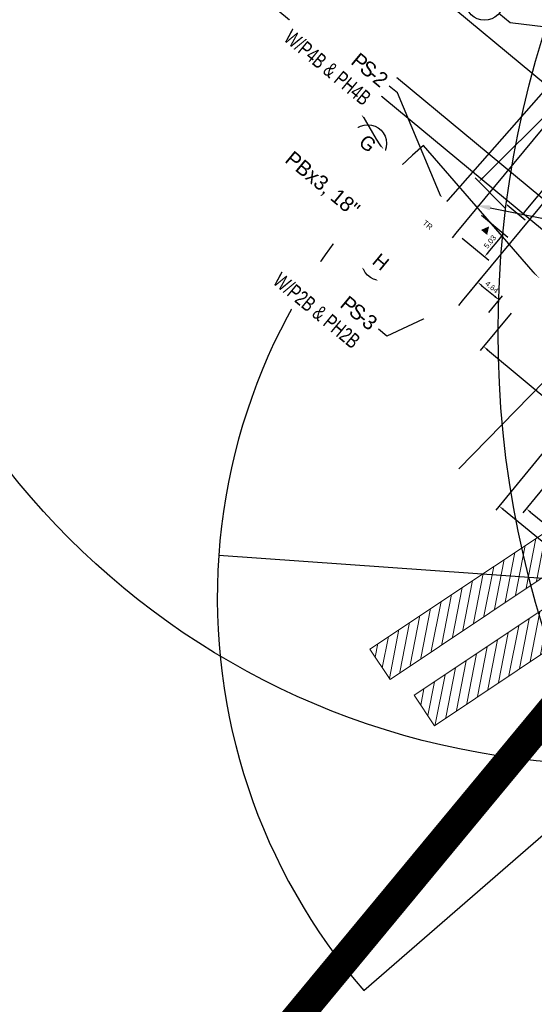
# Model space of a CAD drawing. Header units: feet. Extents: x 1412781 to 1443702, y 318545 to 330146.
# Tile 7 of 75: x 1437926 to 1438012, y 328847 to 329011. Entities that reach past the tile are written whole.
import ezdxf
from ezdxf import colors
from ezdxf.entities.mleader import LeaderData, LeaderLine
from ezdxf.enums import TextEntityAlignment as Align
from ezdxf.math import Vec2, Vec3

# ---------------------------------------------------------------- set-up
doc = ezdxf.new("R2010")
doc.units = ezdxf.units.FT
doc.header["$MEASUREMENT"] = 0
doc.linetypes.add('DASHED2', pattern=[0.375, 0.25, -0.125])
for name, color, linetype in [('MD_P_CLEAR_ZONE', 6, 'Continuous'), ('SG_P_Conduit', 1, 'Continuous'), ('SG_P_Foundation', 61, 'Continuous'), ('SG_P_Heads', 2, 'Continuous'), ('SG_P_Poles', 4, 'Continuous'), ('SG_P_PullBox', 1, 'Continuous'), ('SG_P_Text', 7, 'Continuous'), ('T-CONDUIT-TXT', 4, 'Continuous')]:
    doc.layers.add(name, color=color, linetype=linetype)
for name, color, linetype, plot in [('SC_Scratch2_Stations', 7, 'Continuous', False), ('SC_Scratch3_Clearance', 7, 'Continuous', False), ('SC_Scratch5_Radar', 7, 'Continuous', False), ('SC_Scratch5_Radar_CheckSpeed_Executive_EB', 7, 'Continuous', False)]:
    doc.layers.add(name, color=color, linetype=linetype, plot=plot)
doc.layers.add('SG_P_DetectionZone_Kishler', color=12, linetype='Continuous', lineweight=13)
doc.styles.add('Slanted-Normal', font='font31.shx', dxfattribs={"height": 0.14})
doc.styles.get("Standard").update_dxf_attribs({"font": 'font31.shx'})
doc.dimstyles.new('COEC', dxfattribs={"dimscale": 13.9, "dimtxt": 0.18, "dimasz": 0.18, "dimexe": 0.18, "dimexo": 0.0625, "dimgap": 0.09, "dimtad": 1, "dimzin": 0, "dimdsep": 46, "dimtxsty": 'Standard', "dimcen": 0.09, "dimclrd": 256, "dimclre": 256, "dimclrt": 256, "dimaunit": 1, "dimadec": 4, "dimazin": 0, "dimtfac": 1, "dimtofl": 0, "dimtmove": 0, "dimatfit": 3, "dimfxl": 1, "dimtolj": 1, "dimtzin": 0, "dimlwd": -1, "dimlwe": -1, "dimarcsym": 0})

# ---------------------------------------------------------------- blocks, each defined once
blk = doc.blocks.new('TPB_24 IN')
at = {"layer": 'SG_P_PullBox'}
blk.add_lwpolyline([(1.5, 1.5), (-1.5, 1.5), (-1.5, -1.5), (1.5, -1.5)], close=True, dxfattribs=at)
at = {"layer": 'SG_P_PullBox', "insert": (-1.02, 0.73), "char_height": 1.25, "attachment_point": 1}
blk.add_mtext_dynamic_manual_height_columns('TR', width=2.5032, gutter_width=12.5, heights=[0], dxfattribs=at)
blk = doc.blocks.new('*U1203')
at = {"layer": 'SG_P_DetectionZone_Kishler', "transparency": 33554585}
h = blk.add_hatch(dxfattribs=at)
h.set_pattern_fill('ANSI31', color=247, scale=12)
h.set_pattern_definition([(45, (-1538177.9025, -285495.6852), (-1.0606601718, 1.0606601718), [])])
h.paths.add_polyline_path([(50, 2.76), (-0.02, 3), (-0.01, -3), (50, -3.24)])
at = {"layer": 'SG_P_DetectionZone_Kishler', "flags": 128}
blk.add_lwpolyline([(-0.01, -3), (0.01, 3), (50.01, 2.88), (49.99, -3.24)], close=True, dxfattribs=at)
blk = doc.blocks.new('SGPED')
at = {"layer": 'SG_P_Poles'}
h = blk.add_hatch(color=256, dxfattribs=at)
h.dxf.hatch_style = 1
edge = h.paths.add_edge_path()
edge.add_arc((0, 0), 0.187, -89.2764, 90.7236)
edge.add_arc((0, 0), 0.187, 90.7236, 270.7236)
at = {"layer": 'SG_P_Foundation', "flags": 128}
blk.add_lwpolyline([(1, 1), (-1, 1), (-1, -1), (1, -1)], close=True, dxfattribs=at)
at = {"layer": 'SG_P_Poles'}
blk.add_circle((0, 0), 0.187, dxfattribs=at)
blk = doc.blocks.new('A$C4E5052CF')
at = {"layer": 'SG_P_Heads'}
h = blk.add_hatch(color=256, dxfattribs=at)
edge = h.paths.add_edge_path()
edge.add_line((3.6, 0.56), (3.6, -0.56))
edge.add_ellipse((3.6, 0), major_axis=(-0.396, 0.396), ratio=0.999919, start_angle=134.9979, end_angle=314.9975)
blk.add_line((0, 0), (3.6, 0), dxfattribs=at)
blk = doc.blocks.new('A$C3A81685B')
at = {"layer": 'SG_P_Heads', "linetype": 'Continuous', "lineweight": 13}
for p, q in [((0, 0), (3.5, 0)), ((3.5, 0), (3.5, -3))]:
    blk.add_line(p, q, dxfattribs=at)
at = {"layer": 'SG_P_Heads', "linetype": 'Continuous', "lineweight": 0, "extrusion": (0, 0, -1)}
blk.add_solid([(-4.2, -3), (-2.8, -3), (-3.5, -4.4)], dxfattribs=at)
blk = doc.blocks.new('_TagCircle')
at = {"color": 0, "linetype": 'ByBlock', "lineweight": -2, "transparency": 16777216}
blk.add_circle((0, 0), 0.125, dxfattribs=at)
at = {"layer": 'T-CONDUIT-TXT', "color": 0, "transparency": 16777216}
blk.add_attdef('TAGNUMBER', text='', height=0.09375, dxfattribs=at).set_placement((0, -0.046875), align=Align.CENTER)
blk = doc.blocks.new('*D1119')
at = {"layer": 'Defpoints', "color": 0, "transparency": 16777216}
for p in [(1438019.58, 328946.76), (1438058.82, 328914.7), (1438045.14, 328897.96)]:
    blk.add_point(p, dxfattribs=at)
at = {"layer": 'SC_Scratch2_Stations', "transparency": 16777216}
for p, q in [((1438019.38, 328946.51), (1438005.33, 328929.31)), ((1438006.6, 328929.44), (1438044.45, 328898.53)), ((1438058.62, 328914.46), (1438044.57, 328897.26))]:
    blk.add_line(p, q, dxfattribs=at)
for points in [[(1438006.69, 328929.56), (1438006.5, 328929.33), (1438005.9, 328930.01)], [(1438044.54, 328898.64), (1438044.35, 328898.41), (1438045.14, 328897.96)]]:
    blk.add_solid(points, dxfattribs=at)
at = {"layer": 'SC_Scratch2_Stations', "transparency": 16777216, "insert": (1438026.09, 328914.68), "char_height": 0.9, "attachment_point": 5, "rotation": 320.7564}
blk.add_mtext('\\A1;50.67', dxfattribs=at)
blk = doc.blocks.new('*D1123')
at = {"layer": 'Defpoints', "color": 0, "transparency": 16777216}
for p in [(1438022.51, 328944.37), (1438058.82, 328914.7), (1438046.74, 328899.92)]:
    blk.add_point(p, dxfattribs=at)
at = {"layer": 'SC_Scratch2_Stations', "transparency": 16777216}
for p, q in [((1438022.31, 328944.12), (1438009.86, 328928.89)), ((1438011.13, 328929.01), (1438046.05, 328900.49)), ((1438058.62, 328914.46), (1438046.17, 328899.22))]:
    blk.add_line(p, q, dxfattribs=at)
for points in [[(1438011.22, 328929.13), (1438011.03, 328928.9), (1438010.43, 328929.58)], [(1438046.14, 328900.6), (1438045.95, 328900.37), (1438046.74, 328899.92)]]:
    blk.add_solid(points, dxfattribs=at)
at = {"layer": 'SC_Scratch2_Stations', "transparency": 16777216, "insert": (1438028.91, 328915.65), "char_height": 0.9, "attachment_point": 5, "rotation": 320.7564}
blk.add_mtext('\\A1;46.89', dxfattribs=at)
blk = doc.blocks.new('*D1141')
at = {"layer": 'Defpoints', "color": 0, "transparency": 16777216}
for p in [(1438008.11, 328962.47), (1438053.32, 328924.77), (1438048.48, 328918.97)]:
    blk.add_point(p, dxfattribs=at)
at = {"layer": 'SC_Scratch3_Clearance', "transparency": 16777216}
for p, q in [((1438007.91, 328962.23), (1438002.7, 328955.98)), ((1438003.97, 328956.1), (1438047.79, 328919.54)), ((1438053.12, 328924.53), (1438047.91, 328918.28))]:
    blk.add_line(p, q, dxfattribs=at)
for points in [[(1438004.06, 328956.21), (1438003.87, 328955.98), (1438003.27, 328956.67)], [(1438047.89, 328919.66), (1438047.7, 328919.43), (1438048.48, 328918.97)]]:
    blk.add_solid(points, dxfattribs=at)
at = {"layer": 'SC_Scratch3_Clearance', "transparency": 16777216, "insert": (1438026.45, 328938.51), "char_height": 0.9, "attachment_point": 5, "rotation": 320.171}
blk.add_mtext('\\A1;58.87', dxfattribs=at)
blk = doc.blocks.new('*D1142')
at = {"layer": 'Defpoints', "color": 0, "transparency": 16777216}
for p in [(1438086.64, 329068.05), (1438091.32, 329063.36), (1438007.18, 328979.48)]:
    blk.add_point(p, dxfattribs=at)
at = {"layer": 'SC_Scratch3_Clearance', "transparency": 16777216}
for p, q in [((1438091.1, 329063.58), (1438086.01, 329068.68)), ((1438003.15, 328984.81), (1438086.01, 329067.41)), ((1438006.96, 328979.7), (1438001.87, 328984.81))]:
    blk.add_line(p, q, dxfattribs=at)
for points in [[(1438085.9, 329067.52), (1438086.11, 329067.3), (1438086.64, 329068.05)], [(1438003.04, 328984.91), (1438003.25, 328984.7), (1438002.51, 328984.17)]]:
    blk.add_solid(points, dxfattribs=at)
at = {"layer": 'SC_Scratch3_Clearance', "transparency": 16777216, "insert": (1438043.94, 329026.75), "char_height": 0.9, "attachment_point": 5, "rotation": 44.9114}
blk.add_mtext('\\A1;118.80', dxfattribs=at)
blk = doc.blocks.new('*D1147')
at = {"layer": 'Defpoints', "color": 0, "transparency": 16777216}
for p in [(1438000.41, 328965.06), (1438005.89, 328964.41), (1438003.98, 328962.1)]:
    blk.add_point(p, dxfattribs=at)
at = {"layer": 'SC_Scratch3_Clearance', "transparency": 16777216}
for p, q in [((1438000.61, 328965.3), (1438002.9, 328968.06)), ((1438003.02, 328966.79), (1438005.2, 328964.98)), ((1438004.18, 328962.34), (1438006.47, 328965.1))]:
    blk.add_line(p, q, dxfattribs=at)
for points in [[(1438003.11, 328966.91), (1438002.92, 328966.68), (1438002.32, 328967.37)], [(1438005.3, 328965.1), (1438005.11, 328964.86), (1438005.89, 328964.41)]]:
    blk.add_solid(points, dxfattribs=at)
at = {"layer": 'SC_Scratch3_Clearance', "transparency": 16777216, "insert": (1438004.68, 328966.58), "char_height": 0.9, "attachment_point": 5, "rotation": 320.3513}
blk.add_mtext('\\A1;4.64', dxfattribs=at)
blk = doc.blocks.new('*D1148')
at = {"layer": 'Defpoints', "color": 0, "transparency": 16777216}
for p in [(1438002.69, 328978.78, 0), (1437999.49, 328974.91), (1438006.66, 328975.49)]:
    blk.add_point(p, dxfattribs=at)
at = {"layer": 'SC_Scratch3_Clearance', "transparency": 16777216}
for p, q in [((1438002.93, 328978.58), (1438007.35, 328974.92)), ((1437999.73, 328974.71), (1438004.15, 328971.05)), ((1438004.03, 328972.32), (1438006.09, 328974.8))]:
    blk.add_line(p, q, dxfattribs=at)
for points in [[(1438005.97, 328974.9), (1438006.2, 328974.71), (1438006.66, 328975.49)], [(1438003.91, 328972.41), (1438004.14, 328972.22), (1438003.45, 328971.62)]]:
    blk.add_solid(points, dxfattribs=at)
at = {"layer": 'SC_Scratch3_Clearance', "transparency": 16777216, "insert": (1438004.36, 328974.13), "char_height": 0.9, "attachment_point": 5, "rotation": 50.3513}
blk.add_mtext('\\A1;5.03', dxfattribs=at)
blk = doc.blocks.new('*D1155')
at = {"layer": 'Defpoints', "color": 0, "transparency": 16777216}
for p in [(1438019.51, 328995.62, 889.86), (1438022.08, 328993.49), (1438006.97, 328980.49, 889.59)]:
    blk.add_point(p, dxfattribs=at)
at = {"layer": 'SC_Scratch3_Clearance', "transparency": 16777216}
for p, q in [((1438019.75, 328995.43), (1438022.77, 328992.92)), ((1438010.11, 328979.06), (1438021.51, 328992.8)), ((1438007.21, 328980.3), (1438010.23, 328977.79))]:
    blk.add_line(p, q, dxfattribs=at)
for points in [[(1438021.39, 328992.9), (1438021.62, 328992.7), (1438022.08, 328993.49)], [(1438010, 328979.15), (1438010.23, 328978.96), (1438009.54, 328978.36)]]:
    blk.add_solid(points, dxfattribs=at)
at = {"layer": 'SC_Scratch3_Clearance', "transparency": 16777216, "insert": (1438015.12, 328986.5), "char_height": 0.9, "attachment_point": 5, "rotation": 50.3432}
blk.add_mtext('\\A1;19.65', dxfattribs=at)

msp = doc.modelspace()

# ---------------------------------------------------------------- linework, layer by layer
at = {"layer": 'MD_P_CLEAR_ZONE', "elevation": 889.857, "flags": 128}
for points in [[(1437974.881, 329032.62), (1438149.719, 328887.689)], [(1437965.308, 329021.072), (1438140.146, 328876.141)], [(1437962.755, 329017.992), (1438137.593, 328873.061)]]:
    msp.add_lwpolyline(points, dxfattribs=at)
at = {"layer": 'SC_Scratch5_Radar', "elevation": 1779.846, "flags": 128}
msp.add_lwpolyline([(1438070.149, 329044.32), (1437983.432, 329094.12, 0.4142136), (1438020.349, 328957.603), (1438070.149, 329044.32), (1437973.616, 329018.216)], format="xyb", dxfattribs=at)
at = {"layer": 'SC_Scratch5_Radar', "flags": 128}
msp.add_lwpolyline([(1438058.82, 328914.703), (1437993.265, 328990.218, 0.4142136), (1437983.304, 328849.148), (1438058.82, 328914.703), (1437959.068, 328921.746)], format="xyb", dxfattribs=at)
at = {"layer": 'SG_P_Conduit', "flags": 128}
for points in [[(1437994.529, 328977.834), (1438088.525, 329084.701)], [(1438086.293, 328907.282), (1437994.723, 328976.212)]]:
    msp.add_lwpolyline(points, dxfattribs=at)
at = {"layer": 'SG_P_Conduit', "elevation": 0.002, "flags": 128}
for points in [[(1437999.771, 328964.286), (1437994.723, 328976.212)], [(1437994.723, 328976.212), (1437998.716, 328975.55)]]:
    msp.add_lwpolyline(points, dxfattribs=at)

# ---------------------------------------------------------------- block references
at = {"layer": 'SG_P_DetectionZone_Kishler', "rotation": 213.9148312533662}
for p in [(1438027.573, 328931.354, 890.003), (1438035.012, 328923.646, 889.672)]:
    msp.add_blockref('*U1203', p, dxfattribs=at)
at = {"layer": 'SG_P_Heads', "xscale": -1, "rotation": 140.3512556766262}
for name in ['A$C3A81685B', 'A$C4E5052CF']:
    msp.add_blockref(name, (1437998.716, 328975.55, 0.002), dxfattribs=at)
at = {"layer": 'SG_P_Heads', "rotation": 50.35125558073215}
for name in ['A$C4E5052CF', 'A$C3A81685B']:
    msp.add_blockref(name, (1437999.771, 328964.286, 0.002), dxfattribs=at)
at = {"layer": 'SG_P_Poles', "color": 30, "linetype": 'DASHED2', "rotation": 50.4813658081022}
for p in [(1437998.716, 328975.55), (1437999.771, 328964.286)]:
    msp.add_blockref('SGPED', p, dxfattribs=at)
at = {"layer": 'SG_P_PullBox', "xscale": 0.7499999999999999, "yscale": 0.7499999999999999, "rotation": 320.3687811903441}
msp.add_blockref('TPB_24 IN', (1437993.857, 328976.929), dxfattribs=at)

# ---------------------------------------------------------------- leaders
at = {"layer": 'SG_P_Text'}
ml = msp.add_multileader_block('Standard', dxfattribs=at)
ml.set_content('_TagCircle', color=256, scale=25)
ml.set_attribute('TAGNUMBER', 'F', width=0)
ml.set_leader_properties(color=256, linetype='ByLayer', lineweight=-1)
ml.build(insert=Vec2(0, 0))
ml.multileader.update_dxf_attribs({"has_text_frame": 1, "dogleg_length": 0.12, "arrow_head_size": 2.5, "scale": 20})
ctx = ml.context
ctx.base_point, ctx.scale, ctx.char_height, ctx.arrow_head_size, ctx.landing_gap_size, ctx.plane_origin, ctx.plane_x_axis, ctx.plane_y_axis = Vec3(1438001.043, 329016.222), 20, 2.5, 2.5, 2.5, Vec3(1437854.663, 329097.297), Vec3(0.7699707, -0.6380793), Vec3(0.6380793, 0.7699707)
notes = []
notes.append((ctx, [(0, (1, 1, 0), (1438007.704, 329010.702), (-0.7699707, 0.6380793), 2.4, [(0, [(1438021.892, 329008.944)], 0, [])])]))
ctx.block.insert, ctx.block.rotation = Vec3(1438003.449, 329014.228), 5.5911842
for ctx, leaders in notes:
    for number, flags, end, landing, length, lines in leaders:
        leader = LeaderData()
        leader.index, (leader.has_last_leader_line, leader.has_dogleg_vector, leader.attachment_direction) = number, flags
        leader.last_leader_point, leader.dogleg_vector, leader.dogleg_length = Vec3(end), Vec3(landing), length
        for number, points, colour, breaks in lines:
            line = LeaderLine()
            line.index, line.vertices, line.color, line.breaks = number, Vec3.list(points), colors.encode_raw_color(colour), breaks
            leader.lines.append(line)
        ctx.leaders.append(leader)

# ---------------------------------------------------------------- next in the draw order: leaders
ml = msp.add_multileader_mtext('Standard', dxfattribs=at)
ml.set_content('{\\T0.8;PS-2\\P\\W0.75;\\T1;W/P4B & PH4B}', color=256, style='Slanted-Normal')
ml.set_leader_properties(color=256, linetype='ByLayer', lineweight=-1)
ml.build(insert=Vec2(0, 0))
ml.multileader.update_dxf_attribs({"has_text_frame": 1, "dogleg_length": 0.09, "arrow_head_size": 2.5, "scale": 20})
ctx = ml.context
ctx.base_point, ctx.scale, ctx.char_height, ctx.arrow_head_size, ctx.landing_gap_size, ctx.plane_origin, ctx.plane_x_axis, ctx.plane_y_axis = Vec3(1437970.479, 329014.264), 20, 2.5, 2.5, 1.2, Vec3(1437935.37, 329091.566), Vec3(0.7699707, -0.6380793), Vec3(0.6380793, 0.7699707)
ctx.text_align_type = 2
notes = []
notes.append((ctx, [(1, (1, 1, 0), (1437988.929, 328998.974), (-0.7699707, 0.6380793), 1.8, [(0, [(1437998.716, 328975.55)], 0, [])])]))
ctx.mtext.insert, ctx.mtext.text_direction, ctx.mtext.alignment, ctx.mtext.flow_direction = Vec3(1437987.417, 329001.851), Vec3(0.7699707, -0.6380793), 3, 5
ctx.mtext.has_bg_fill, ctx.mtext.bg_color, ctx.mtext.bg_scale_factor, ctx.mtext.bg_transparency, ctx.mtext.use_window_bg_color = 1, -1027028792, 1.5, 0, 1
for ctx, leaders in notes:
    for number, flags, end, landing, length, lines in leaders:
        leader = LeaderData()
        leader.index, (leader.has_last_leader_line, leader.has_dogleg_vector, leader.attachment_direction) = number, flags
        leader.last_leader_point, leader.dogleg_vector, leader.dogleg_length = Vec3(end), Vec3(landing), length
        for number, points, colour, breaks in lines:
            line = LeaderLine()
            line.index, line.vertices, line.color, line.breaks = number, Vec3.list(points), colors.encode_raw_color(colour), breaks
            leader.lines.append(line)
        ctx.leaders.append(leader)

# ---------------------------------------------------------------- next in the draw order: leaders
ml = msp.add_multileader_mtext('Standard', dxfattribs=at)
ml.set_content('{\\T0.8;PS-3\\P\\W0.75;\\T1;W/P2B & PH2B}', color=256, style='Slanted-Normal')
ml.set_leader_properties(color=256, linetype='ByLayer', lineweight=-1)
ml.build(insert=Vec2(0, 0))
ml.multileader.update_dxf_attribs({"has_text_frame": 1, "dogleg_length": 0.09, "arrow_head_size": 2.5, "scale": 20})
ctx = ml.context
ctx.base_point, ctx.scale, ctx.char_height, ctx.arrow_head_size, ctx.landing_gap_size, ctx.plane_origin, ctx.plane_x_axis, ctx.plane_y_axis = Vec3(1437968.734, 328973.634), 20, 2.5, 2.5, 1.2, Vec3(1437929.369, 329045.067), Vec3(0.7699707, -0.6380793), Vec3(0.6380793, 0.7699707)
ctx.text_align_type = 2
notes = []
notes.append((ctx, [(1, (1, 1, 0), (1437987.116, 328958.401), (-0.7699707, 0.6380793), 1.8, [(0, [(1437999.771, 328964.286)], 0, [])])]))
ctx.mtext.insert, ctx.mtext.text_direction, ctx.mtext.alignment, ctx.mtext.flow_direction = Vec3(1437985.603, 328961.278), Vec3(0.7699707, -0.6380793), 3, 5
ctx.mtext.has_bg_fill, ctx.mtext.bg_color, ctx.mtext.bg_scale_factor, ctx.mtext.bg_transparency, ctx.mtext.use_window_bg_color = 1, -1027028792, 1.5, 0, 1
for ctx, leaders in notes:
    for number, flags, end, landing, length, lines in leaders:
        leader = LeaderData()
        leader.index, (leader.has_last_leader_line, leader.has_dogleg_vector, leader.attachment_direction) = number, flags
        leader.last_leader_point, leader.dogleg_vector, leader.dogleg_length = Vec3(end), Vec3(landing), length
        for number, points, colour, breaks in lines:
            line = LeaderLine()
            line.index, line.vertices, line.color, line.breaks = number, Vec3.list(points), colors.encode_raw_color(colour), breaks
            leader.lines.append(line)
        ctx.leaders.append(leader)

# ---------------------------------------------------------------- next in the draw order: leaders
ml = msp.add_multileader_block('Standard', dxfattribs=at)
ml.set_content('_TagCircle', color=256, scale=25)
ml.set_attribute('TAGNUMBER', 'G', width=0)
ml.set_leader_properties(color=256, linetype='ByLayer', lineweight=-1)
ml.build(insert=Vec2(0, 0))
ml.multileader.update_dxf_attribs({"has_text_frame": 1, "dogleg_length": 0.12, "arrow_head_size": 2.5, "scale": 20})
ctx = ml.context
ctx.base_point, ctx.scale, ctx.char_height, ctx.arrow_head_size, ctx.landing_gap_size, ctx.plane_origin, ctx.plane_x_axis, ctx.plane_y_axis = Vec3(1437981.55, 328992.544), 20, 2.5, 2.5, 2.5, Vec3(1437835.17, 329073.62), Vec3(0.7699707, -0.6380793), Vec3(0.6380793, 0.7699707)
notes = []
notes.append((ctx, [(0, (1, 1, 0), (1437988.21, 328987.024), (-0.7699707, 0.6380793), 2.4, [(0, [(1437996.72, 328975.881)], 0, [])])]))
ctx.block.insert, ctx.block.rotation = Vec3(1437983.956, 328990.55), 5.5911842
ml = msp.add_multileader_mtext('Standard', dxfattribs=at)
ml.set_content('PBx3, 18"', color=256, style='Slanted-Normal')
ml.set_leader_properties(color=256, linetype='ByLayer', lineweight=-1)
ml.build(insert=Vec2(0, 0))
ml.multileader.update_dxf_attribs({"dogleg_length": 0.09, "arrow_head_size": 2.5, "scale": 20})
ctx = ml.context
ctx.base_point, ctx.scale, ctx.char_height, ctx.arrow_head_size, ctx.landing_gap_size, ctx.plane_origin, ctx.plane_x_axis, ctx.plane_y_axis = Vec3(1437967.525, 328990.825), 20, 2.5, 2.5, 1.2, Vec3(1437894.778, 329067.464), Vec3(0.7699707, -0.6380793), Vec3(0.6380793, 0.7699707)
ctx.text_align_type = 2
notes.append((ctx, [(1, (1, 1, 0), (1437984.234, 328976.979), (-0.7699707, 0.6380793), 1.8, [(0, [(1437992.273, 328976.781)], 0, [])])]))
ctx.mtext.insert, ctx.mtext.text_direction, ctx.mtext.alignment, ctx.mtext.flow_direction = Vec3(1437982.899, 328980.07), Vec3(0.7699707, -0.6380793), 3, 5
ml = msp.add_multileader_block('Standard', dxfattribs=at)
ml.set_content('_TagCircle', color=256, scale=25)
ml.set_attribute('TAGNUMBER', 'H', width=0)
ml.set_leader_properties(color=256, linetype='ByLayer', lineweight=-1)
ml.build(insert=Vec2(0, 0))
ml.multileader.update_dxf_attribs({"has_text_frame": 1, "dogleg_length": 0.12, "arrow_head_size": 2.5, "scale": 20})
ctx = ml.context
ctx.base_point, ctx.scale, ctx.char_height, ctx.arrow_head_size, ctx.landing_gap_size, ctx.plane_origin, ctx.plane_x_axis, ctx.plane_y_axis = Vec3(1437983.732, 328972.771), 20, 2.5, 2.5, 2.5, Vec3(1437835.344, 329052.969), Vec3(0.7699707, -0.6380793), Vec3(0.6380793, 0.7699707)
notes.append((ctx, [(0, (1, 1, 0), (1437990.392, 328967.251), (-0.7699707, 0.6380793), 2.4, [(0, [(1437997.247, 328970.249)], 0, [])])]))
ctx.block.insert, ctx.block.rotation = Vec3(1437986.138, 328970.777), 5.5911842
for ctx, leaders in notes:
    for number, flags, end, landing, length, lines in leaders:
        leader = LeaderData()
        leader.index, (leader.has_last_leader_line, leader.has_dogleg_vector, leader.attachment_direction) = number, flags
        leader.last_leader_point, leader.dogleg_vector, leader.dogleg_length = Vec3(end), Vec3(landing), length
        for number, points, colour, breaks in lines:
            line = LeaderLine()
            line.index, line.vertices, line.color, line.breaks = number, Vec3.list(points), colors.encode_raw_color(colour), breaks
            leader.lines.append(line)
        ctx.leaders.append(leader)

# ---------------------------------------------------------------- next in the draw order: leaders
ml = msp.add_multileader_mtext('Standard', dxfattribs=at)
ml.set_content('{\\W0.75;SP-1\\PCOMBINATION SIGNAL SUPPORT\\PW/LUMINAIRE#1\\PW/INTERCONNECT RADIO\\PW/P4A & PH4A\\PW/4C}', color=256, style='Slanted-Normal')
ml.set_leader_properties(color=256, linetype='ByLayer', lineweight=-1)
ml.build(insert=Vec2(0, 0))
ml.multileader.update_dxf_attribs({"has_text_frame": 1, "dogleg_length": 0.06, "arrow_head_size": 2.5, "scale": 20})
ctx = ml.context
ctx.base_point, ctx.scale, ctx.char_height, ctx.arrow_head_size, ctx.landing_gap_size, ctx.plane_origin, ctx.plane_x_axis, ctx.plane_y_axis = Vec3(1438397.444, 328823.485, 912.058), 20, 2.5, 2.5, 1.2, Vec3(1438397.201, 328850.647, 912.058), Vec3(0.7699707, -0.6380793), Vec3(0.6380793, 0.7699707)
ctx.text_align_type = 2
notes = []
notes.append((ctx, [(1, (1, 1, 0), (1438433.249, 328793.813, 912.058), (-0.7699707, 0.6380793), 1.2, [(0, [(1438457.001, 328775.473, 912.058)], 0, [])])]))
ctx.mtext.insert, ctx.mtext.text_direction, ctx.mtext.width, ctx.mtext.alignment, ctx.mtext.flow_direction = Vec3(1438432.199, 328796.307, 912.058), Vec3(0.7699707, -0.6380793), 43.02599, 3, 5
ctx.mtext.has_bg_fill, ctx.mtext.bg_color, ctx.mtext.bg_scale_factor, ctx.mtext.bg_transparency, ctx.mtext.use_window_bg_color = 1, -1027028792, 1.5, 0, 1
for ctx, leaders in notes:
    for number, flags, end, landing, length, lines in leaders:
        leader = LeaderData()
        leader.index, (leader.has_last_leader_line, leader.has_dogleg_vector, leader.attachment_direction) = number, flags
        leader.last_leader_point, leader.dogleg_vector, leader.dogleg_length = Vec3(end), Vec3(landing), length
        for number, points, colour, breaks in lines:
            line = LeaderLine()
            line.index, line.vertices, line.color, line.breaks = number, Vec3.list(points), colors.encode_raw_color(colour), breaks
            leader.lines.append(line)
        ctx.leaders.append(leader)

# ---------------------------------------------------------------- next in the draw order: leaders
ml = msp.add_multileader_mtext('Standard', dxfattribs=at)
ml.set_content('{\\W0.75;SP-2\\PCOMBINATION SIGNAL SUPPORT\\PW/LUMINAIRE#2\\PW/P2B & PH2B}', color=256, style='Slanted-Normal')
ml.set_leader_properties(color=256, linetype='ByLayer', lineweight=-1)
ml.build(insert=Vec2(0, 0))
ml.multileader.update_dxf_attribs({"has_text_frame": 1, "dogleg_length": 0.06, "arrow_head_size": 2.5, "scale": 20})
ctx = ml.context
ctx.base_point, ctx.scale, ctx.char_height, ctx.arrow_head_size, ctx.landing_gap_size, ctx.plane_origin, ctx.plane_x_axis, ctx.plane_y_axis = Vec3(1438311.921, 328716.751, 888.072), 20, 2.5, 2.5, 1.2, Vec3(1438316.481, 328724.171, 888.072), Vec3(0.7699707, -0.6380793), Vec3(0.6380793, 0.7699707)
ctx.text_align_type = 2
notes = []
notes.append((ctx, [(1, (1, 1, 0), (1438347.726, 328687.079, 888.072), (-0.7699707, 0.6380793), 1.2, [(0, [(1438373.089, 328660.11, 888.072)], 0, [])])]))
ctx.mtext.insert, ctx.mtext.text_direction, ctx.mtext.width, ctx.mtext.alignment, ctx.mtext.flow_direction = Vec3(1438346.676, 328689.573, 888.072), Vec3(0.7699707, -0.6380793), 48.09068, 3, 5
ctx.mtext.has_bg_fill, ctx.mtext.bg_color, ctx.mtext.bg_scale_factor, ctx.mtext.bg_transparency, ctx.mtext.use_window_bg_color = 1, -1027028792, 1.5, 0, 1
for ctx, leaders in notes:
    for number, flags, end, landing, length, lines in leaders:
        leader = LeaderData()
        leader.index, (leader.has_last_leader_line, leader.has_dogleg_vector, leader.attachment_direction) = number, flags
        leader.last_leader_point, leader.dogleg_vector, leader.dogleg_length = Vec3(end), Vec3(landing), length
        for number, points, colour, breaks in lines:
            line = LeaderLine()
            line.index, line.vertices, line.color, line.breaks = number, Vec3.list(points), colors.encode_raw_color(colour), breaks
            leader.lines.append(line)
        ctx.leaders.append(leader)

# ---------------------------------------------------------------- next in the draw order: linework, layer by layer
at = {"layer": 'SC_Scratch2_Stations', "flags": 128}
for points in [[(1437998.078, 328974.78), (1437998.716, 328975.55), (1438024.558, 329006.734)], [(1437999.133, 328963.516), (1437999.771, 328964.286), (1438030.718, 329001.629)]]:
    msp.add_lwpolyline(points, dxfattribs=at)
at = {"layer": 'SC_Scratch3_Clearance', "flags": 128}
for points, elevation in [([(1438134.665, 329074.951), (1437999.173, 328936.247)], 888.28), ([(1437974.881, 329032.62), (1438149.719, 328887.689)], 889.857)]:
    msp.add_lwpolyline(points, dxfattribs=dict(at, elevation=elevation))
at = {"layer": 'SC_Scratch5_Radar'}
msp.add_circle((1438025.281, 329015.854, 0.002), 309, dxfattribs=at)
at = {"layer": 'SC_Scratch5_Radar', "color": 2}
for centre, radius in [((1438025.281, 329015.854, 0.002), 129), ((1438170.707, 328959.088, 889.391), 165)]:
    msp.add_circle(centre, radius, dxfattribs=at)
at = {"layer": 'SC_Scratch5_Radar'}
for centre, start, end in [((1438390.233, 328703.697), 53.482135, 207.880606), ((1438170.707, 328959.088, 889.391), 233.482135, 27.880606)]:
    msp.add_arc(centre, 625, start, end, dxfattribs=at)
at = {"layer": 'SC_Scratch5_Radar_CheckSpeed_Executive_EB', "color": 6, "const_width": 5, "elevation": -890.171, "flags": 128}
msp.add_lwpolyline([(1438097.868, 328996.414), (1437882.395, 328736.402)], dxfattribs=at)

# ---------------------------------------------------------------- next in the draw order: dimensions: what is measured, and where the dimension line sits
at = {"layer": 'SC_Scratch2_Stations'}
dim = msp.add_aligned_dim(p1=(1438019.58, 328946.755), p2=(1438058.82, 328914.703), distance=-21.62, dimstyle='COEC', override={"dimscale": 5}, dxfattribs=at)
dim.commit()
dim.dimension.update_dxf_attribs({"geometry": '*D1119', "text_midpoint": (1438026.092, 328914.682)})
dim = msp.add_linear_dim(base=(1438046.744, 328899.919), p1=(1438022.506, 328944.366), p2=(1438058.82, 328914.703), angle=320.75641, dimstyle='COEC', override={"dimscale": 5}, dxfattribs=at)
dim.commit()
dim.dimension.update_dxf_attribs({"geometry": '*D1123', "text_midpoint": (1438028.339, 328914.954), "dimtype": 161})
at = {"layer": 'SC_Scratch3_Clearance'}
for p1, p2, distance, picture, middle in [((1438007.185, 328979.482), (1438091.319, 329063.356), 6.623, '*D1142', (1438043.941, 329026.747)), ((1438006.968, 328980.495, 889.589), (1438019.51, 328995.625, 889.857), -3.341, '*D1155', (1438015.118, 328986.502)), ((1437999.486, 328974.912), (1438002.694, 328978.783, 0.002), -5.153, '*D1148', (1438004.365, 328974.134)), ((1438000.409, 328965.056), (1438003.981, 328962.096), 3, '*D1147', (1438004.684, 328966.579)), ((1438008.112, 328962.473), (1438053.32, 328924.768), -7.553, '*D1141', (1438026.455, 328938.512))]:
    dim = msp.add_aligned_dim(p1=p1, p2=p2, distance=distance, dimstyle='COEC', override={"dimscale": 5}, dxfattribs=at)
    dim.commit()
    dim.dimension.update_dxf_attribs({"geometry": picture, "text_midpoint": middle})

# ---------------------------------------------------------------- next in the draw order: leaders
at = {"layer": 'SG_P_Text'}
ml = msp.add_multileader_mtext('Standard', dxfattribs=at)
ml.set_content('Ex. STRAIN POLE (TBR)', color=256, style='Slanted-Normal')
ml.set_leader_properties(color=256, linetype='ByLayer', lineweight=-1)
ml.build(insert=Vec2(0, 0))
ml.multileader.update_dxf_attribs({"dogleg_length": 0.09, "arrow_head_size": 2.5, "scale": 20})
ctx = ml.context
ctx.base_point, ctx.scale, ctx.char_height, ctx.arrow_head_size, ctx.landing_gap_size, ctx.plane_origin, ctx.plane_x_axis, ctx.plane_y_axis = Vec3(1438151.689, 329019.265), 20, 2.5, 2.5, 1.2, Vec3(1438087.474, 329112.673), Vec3(0.7699707, -0.6380793), Vec3(0.6380793, 0.7699707)
ctx.text_align_type = 2
notes = []
notes.append((ctx, [(1, (1, 1, 0), (1438170.75, 329003.469), (-0.7699707, 0.6380793), 1.8, [(0, [(1438185.61, 329002.535)], 0, [])])]))
ctx.mtext.insert, ctx.mtext.text_direction, ctx.mtext.width, ctx.mtext.alignment, ctx.mtext.flow_direction = Vec3(1438169.237, 329006.345), Vec3(0.7699707, -0.6380793), 29.45487, 3, 5
ml = msp.add_multileader_mtext('Standard', dxfattribs=at)
ml.set_content('Ex. STRAIN POLE (TBR)', color=256, style='Slanted-Normal')
ml.set_leader_properties(color=256, linetype='ByLayer', lineweight=-1)
ml.build(insert=Vec2(0, 0))
ml.multileader.update_dxf_attribs({"dogleg_length": 0.09, "arrow_head_size": 2.5, "scale": 20})
ctx = ml.context
ctx.base_point, ctx.scale, ctx.char_height, ctx.arrow_head_size, ctx.landing_gap_size, ctx.plane_origin, ctx.plane_x_axis, ctx.plane_y_axis = Vec3(1438068.109, 328950.344), 20, 2.5, 2.5, 1.2, Vec3(1438013.513, 329060.61), Vec3(0.7699707, -0.6380793), Vec3(0.6380793, 0.7699707)
ctx.text_align_type = 2
notes.append((ctx, [(1, (1, 1, 0), (1438087.17, 328934.548), (-0.7699707, 0.6380793), 1.8, [(0, [(1438090.769, 328910.867)], 0, [])])]))
ctx.mtext.insert, ctx.mtext.text_direction, ctx.mtext.width, ctx.mtext.alignment, ctx.mtext.flow_direction = Vec3(1438085.657, 328937.424), Vec3(0.7699707, -0.6380793), 29.45487, 3, 5
ml = msp.add_multileader_mtext('Standard', dxfattribs=at)
ml.set_content('{\\T0.8;Ex. PULLBOX (TBR)}', color=256, style='Slanted-Normal')
ml.set_leader_properties(color=256, linetype='ByLayer', lineweight=-1)
ml.build(insert=Vec2(0, 0))
ml.multileader.update_dxf_attribs({"dogleg_length": 0.09, "arrow_head_size": 2.5, "scale": 20})
ctx = ml.context
ctx.base_point, ctx.scale, ctx.char_height, ctx.arrow_head_size, ctx.landing_gap_size, ctx.plane_origin, ctx.plane_x_axis, ctx.plane_y_axis = Vec3(1438264.219, 328941.492, 888.72), 20, 2.5, 2.5, 1.2, Vec3(1438202.826, 328961.826, 888.72), Vec3(0.7699707, -0.6380793), Vec3(0.6380793, 0.7699707)
ctx.text_align_type = 2
notes.append((ctx, [(1, (1, 1, 0), (1438288.981, 328920.971, 888.72), (-0.7699707, 0.6380793), 1.8, [(0, [(1438291.318, 328909.823, 888.72)], 0, [])])]))
ctx.mtext.insert, ctx.mtext.text_direction, ctx.mtext.width, ctx.mtext.alignment, ctx.mtext.flow_direction = Vec3(1438287.469, 328923.848, 888.72), Vec3(0.7699707, -0.6380793), 29.39481, 3, 5
ml = msp.add_multileader_mtext('Standard', dxfattribs=at)
ml.set_content('Ex. LIGHTING CONDUIT (TBABO)', color=256, style='Slanted-Normal')
ml.set_leader_properties(color=256, linetype='ByLayer', lineweight=-1)
ml.build(insert=Vec2(0, 0))
ml.multileader.update_dxf_attribs({"leader_type": 2, "dogleg_length": 0.09, "arrow_head_size": 2.5, "scale": 20})
ctx = ml.context
ctx.base_point, ctx.scale, ctx.char_height, ctx.arrow_head_size, ctx.landing_gap_size, ctx.plane_origin, ctx.plane_x_axis, ctx.plane_y_axis = Vec3(1438385.442, 328778.229), 20, 2.5, 2.5, 1.2, Vec3(1438319.776, 328875.846), Vec3(0.7699707, -0.6380793), Vec3(0.6380793, 0.7699707)
ctx.text_align_type = 2
notes.append((ctx, [(1, (1, 1, 0), (1438412.86, 328755.508), (-0.7699707, 0.6380793), 1.8, [(0, [(1438455.358, 328777.056), (1438418.293, 328759.555)], 0, [])])]))
ctx.mtext.insert, ctx.mtext.text_direction, ctx.mtext.width, ctx.mtext.alignment, ctx.mtext.flow_direction = Vec3(1438411.348, 328758.384), Vec3(0.7699707, -0.6380793), 38.79747, 3, 5
ml = msp.add_multileader_mtext('Standard', dxfattribs=at)
ml.set_content('Ex. STRAIN POLE (TBR)', color=256, style='Slanted-Normal')
ml.set_leader_properties(color=256, linetype='ByLayer', lineweight=-1)
ml.build(insert=Vec2(0, 0))
ml.multileader.update_dxf_attribs({"dogleg_length": 0.09, "arrow_head_size": 2.5, "scale": 20})
ctx = ml.context
ctx.base_point, ctx.scale, ctx.char_height, ctx.arrow_head_size, ctx.landing_gap_size, ctx.plane_origin, ctx.plane_x_axis, ctx.plane_y_axis = Vec3(1438032.298, 328973.31), 20, 2.5, 2.5, 1.2, Vec3(1437986.896, 329082.667), Vec3(0.7699707, -0.6380793), Vec3(0.6380793, 0.7699707)
notes.append((ctx, [(0, (1, 1, 0), (1438030.912, 328974.458), (0.7699707, -0.6380793), 1.8, [(0, [(1438001.954, 328980.269)], 0, [])])]))
ctx.mtext.insert, ctx.mtext.text_direction, ctx.mtext.width, ctx.mtext.flow_direction = Vec3(1438034.019, 328973.507), Vec3(0.7699707, -0.6380793), 29.45487, 5
for ctx, leaders in notes:
    for number, flags, end, landing, length, lines in leaders:
        leader = LeaderData()
        leader.index, (leader.has_last_leader_line, leader.has_dogleg_vector, leader.attachment_direction) = number, flags
        leader.last_leader_point, leader.dogleg_vector, leader.dogleg_length = Vec3(end), Vec3(landing), length
        for number, points, colour, breaks in lines:
            line = LeaderLine()
            line.index, line.vertices, line.color, line.breaks = number, Vec3.list(points), colors.encode_raw_color(colour), breaks
            leader.lines.append(line)
        ctx.leaders.append(leader)

doc.saveas('drawing.dxf')
